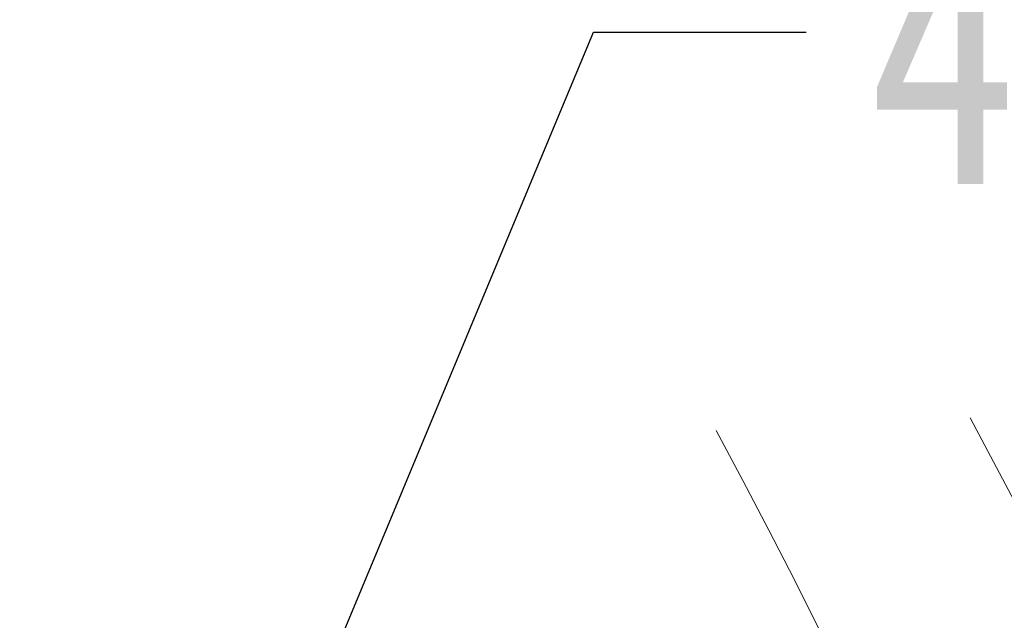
# Model space of a CAD drawing. Header units: millimetres. Extents: x 207 to 1682, y 260 to 1293.
# Tile 66 of 84: x 1339 to 1383, y 1109 to 1135. Entities that reach past the tile are written whole.
import ezdxf

# ---------------------------------------------------------------- set-up
doc = ezdxf.new("R2010")
doc.units = ezdxf.units.MM
doc.linetypes.add('PHANTOM2', pattern=[31.75, 15.875, -3.175, 3.175, -3.175, 3.175, -3.175])
doc.styles.get("Standard").update_dxf_attribs({"font": '仿宋_GB2312.ttf', "width": 0.8})
doc.dimstyles.new('ISO-25.1', dxfattribs={"dimtxt": 6, "dimasz": 5, "dimexe": 3.5, "dimexo": 0.625, "dimgap": 1.5, "dimtad": 1, "dimtoh": 1, "dimtxsty": 'Standard', "dimcen": 2.5, "dimadec": 0, "dimazin": 0, "dimtfac": 1, "dimtmove": 0, "dimatfit": 3, "dimfxl": 0, "dimarcsym": 0})

msp = doc.modelspace()

# ---------------------------------------------------------------- linework, layer by layer
at = {"color": 3, "linetype": 'PHANTOM2', "lineweight": 9, "ltscale": 1.030123}
for points in [[(1381.02, 1117.682), (1391.593, 1083.444), (1367.929, 1038.634), (1378.501, 1004.397)], [(1369.877, 1117.114), (1380.45, 1082.877), (1356.786, 1038.066), (1367.358, 1003.829)]]:
    msp.add_spline(points, degree=3, dxfattribs=at)

# ---------------------------------------------------------------- texts
at = {"color": 5, "lineweight": 9, "insert": (1376.538, 1140.045), "char_height": 12.1, "width": 1.815, "attachment_point": 1}
msp.add_mtext('4', dxfattribs=at)

# ---------------------------------------------------------------- leaders
at = {"color": 5, "lineweight": 9}
msp.add_leader([(1341.806, 1080.151), (1364.49, 1134.6), (1373.815, 1134.6)], dimstyle='ISO-25.1', override={"dimgap": 1.5, "dimtad": 0, "dimldrblk": 'Dot'}, dxfattribs=at)

doc.saveas('drawing.dxf')
